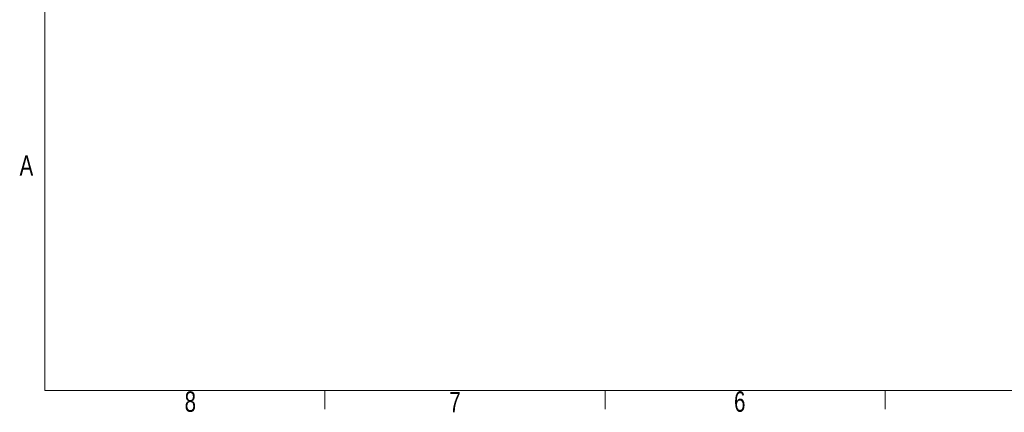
# Model space of a CAD drawing. Header units: millimetres. Extents: x 5 to 273, y 7 to 200.
# Tile 1 of 12: x 5 to 120, y 7 to 53. Entities that reach past the tile are written whole.
import ezdxf

# ---------------------------------------------------------------- set-up
doc = ezdxf.new("R2010")
doc.units = ezdxf.units.MM
doc.styles.add('SLDTEXTSTYLE0', font='TXT', dxfattribs={"width": 0.75})

msp = doc.modelspace()

# ---------------------------------------------------------------- linework, layer by layer
at = {"color": 7, "linetype": 'Continuous', "lineweight": 18}
for p, q in [((8.38015, 196.675), (8.38015, 9.95866)), ((270.00015, 9.95866), (8.38015, 9.95866)), ((41.08265, 9.95866), (41.08265, 7.80476)), ((73.78515, 9.95866), (73.78515, 7.80476)), ((106.48765, 9.95866), (106.48765, 7.80476))]:
    msp.add_line(p, q, dxfattribs=at)

# ---------------------------------------------------------------- texts
at = {"color": 7, "linetype": 'Continuous', "lineweight": 0, "char_height": 2.38125, "attachment_point": 1, "style": 'SLDTEXTSTYLE0'}
for s, insert in [('A', (5.42951, 37.42446)), ('8', (24.69796, 9.85758)), ('7', (55.58995, 9.79971)), ('6', (88.84155, 9.86424))]:
    msp.add_mtext(s, dxfattribs=dict(at, insert=insert))

doc.saveas('drawing.dxf')
